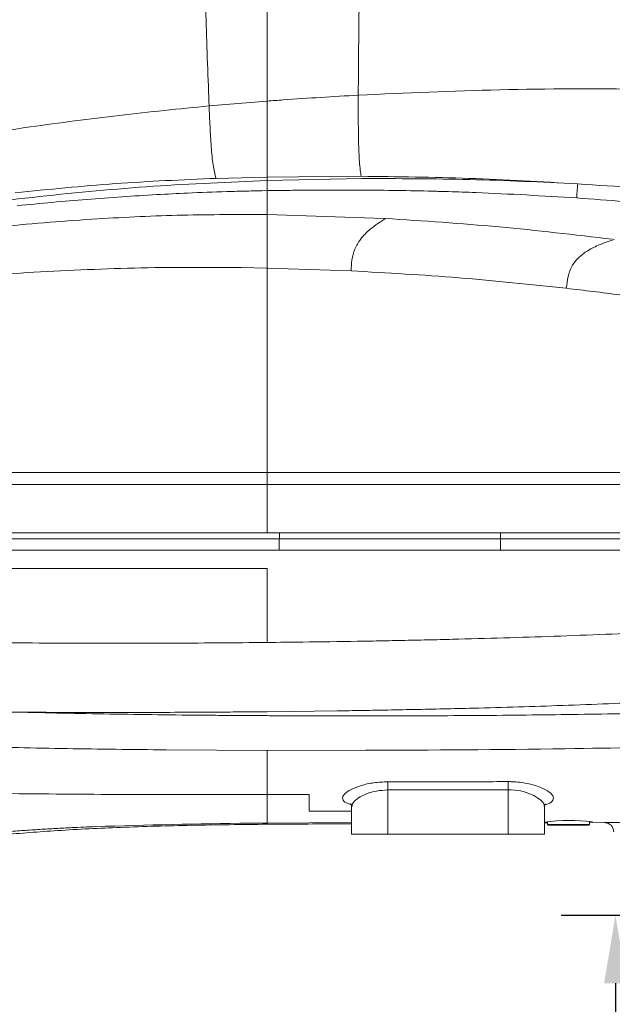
# Model space of a CAD drawing. Header units: millimetres. Extents: x -33 to 2421, y -2345 to -563.
# Tile 22 of 31: x 423 to 522, y -1218 to -1055. Entities that reach past the tile are written whole.
import ezdxf

# ---------------------------------------------------------------- set-up
doc = ezdxf.new("R2010")
doc.units = ezdxf.units.MM
doc.header["$LTSCALE"] = 0.3175
doc.layers.add('1轮廓实线层', color=7, linetype='Continuous', lineweight=18)
doc.layers.add('7标注层', color=4, linetype='Continuous', lineweight=13)
doc.styles.add('标准汉字', font='gbenor.shx', dxfattribs={"bigfont": 'gbcbig.shx'})
doc.dimstyles.new('M1：4.5', dxfattribs={"dimscale": 4.5, "dimtxt": 3.5, "dimasz": 2.5, "dimexe": 2, "dimexo": 0, "dimgap": 1.5, "dimtad": 1, "dimdec": 3, "dimdsep": 46, "dimtxsty": '标准汉字', "dimcen": 5, "dimdle": 5, "dimclrd": 1, "dimclre": 1, "dimclrt": 256, "dimadec": 3, "dimazin": 2, "dimtfac": 1, "dimtdec": 3, "dimtmove": 0, "dimatfit": 3, "dimfxl": 1, "dimtolj": 1, "dimarcsym": 0})

# ---------------------------------------------------------------- blocks, each defined once
blk = doc.blocks.new('*D7')
at = {"layer": '7标注层', "color": 1, "lineweight": -2, "transparency": 16777216}
for p, q in [((560.96, -1203.5), (513.13, -1203.5)), ((522.13, -1214.75), (522.13, -1242.25)), ((560.96, -1253.5), (513.13, -1253.5))]:
    blk.add_line(p, q, dxfattribs=at)
at = {"layer": '7标注层', "color": 1, "lineweight": 20, "transparency": 16777216}
for points in [[(520.25, -1214.75), (524, -1214.75), (522.13, -1203.5)], [(520.25, -1242.25), (524, -1242.25), (522.13, -1253.5)]]:
    blk.add_solid(points, dxfattribs=at)
at = {"layer": 'Defpoints', "color": 0, "lineweight": 20, "transparency": 16777216}
for p in [(560.96, -1203.5), (522.13, -1253.5), (560.96, -1253.5)]:
    blk.add_point(p, dxfattribs=at)
at = {"layer": '7标注层', "lineweight": 18, "transparency": 16777216, "insert": (507.5, -1228.5), "char_height": 15.75, "attachment_point": 5, "rotation": 90, "style": '标准汉字'}
blk.add_mtext('\\A1;50', dxfattribs=at)

msp = doc.modelspace()

# ---------------------------------------------------------------- linework, layer by layer
at = {"layer": '1轮廓实线层', "lineweight": 18}
for p, q in [((464.3354, -1038.0312), (464.3354, -1068.3438)), ((454.6754, -1069.1574), (464.3354, -1068.3438)), ((464.3354, -1068.3437), (464.3354, -1080.964)), ((455.8204, -1081.1697), (464.3355, -1080.964)), ((480.0038, -1081.2152), (464.3354, -1081.53)), ((464.3354, -1081.53), (464.3354, -1083.2095)), ((464.3355, -1080.964), (479.9297, -1080.8109)), ((464.3354, -1083.2095), (463.4162, -1083.2252)), ((464.3354, -1083.2097), (464.3354, -1087.1749)), ((464.3354, -1087.1749), (464.3354, -1096.053)), ((483.6985, -1087.8178), (464.3354, -1087.1749)), ((483.9489, -1087.8319), (483.6987, -1087.8178)), ((464.3354, -1096.053), (460.0791, -1095.9792)), ((464.3354, -1096.0529), (464.3354, -1129.9974)), ((478.2469, -1096.529), (464.3354, -1096.053)), ((464.3354, -1131.9973), (464.3354, -1129.9973)), ((464.3354, -1139.9973), (464.3354, -1131.9973)), ((466.345, -1139.9973), (466.345, -1140.9973)), ((503.0402, -1139.9973), (503.0402, -1140.9973)), ((466.3256, -1140.9973), (466.3256, -1142.8973)), ((503.0458, -1140.9973), (503.0458, -1142.8973)), ((466.3256, -1142.8973), (503.0458, -1142.8973)), ((464.3354, -1145.8973), (464.3354, -1158.1987)), ((462.3922, -1158.2183), (464.3354, -1158.1997)), ((464.3354, -1158.1987), (464.3354, -1158.1997)), ((464.3354, -1169.6901), (475.9942, -1169.5497)), ((447.5695, -1176.0218), (464.3354, -1176.1061)), ((464.3354, -1176.1066), (480.6587, -1176.1031)), ((464.3354, -1176.1066), (464.3354, -1183.428)), ((504.3362, -1182.6549), (484.3362, -1182.6807)), ((484.3362, -1182.6807), (484.3362, -1189.9973)), ((504.3362, -1182.6549), (504.3362, -1189.9973)), ((471.2732, -1183.4264), (464.3354, -1183.4281)), ((471.2732, -1183.4264), (471.2732, -1183.4541)), ((471.2732, -1183.4541), (471.2732, -1186.2062)), ((478.3362, -1186.2129), (471.2732, -1186.2062)), ((478.3362, -1185.4566), (478.3362, -1189.9973)), ((510.3362, -1189.9973), (510.3362, -1185.4571)), ((478.3362, -1188.0938), (464.3354, -1188.1679)), ((510.8362, -1187.9336), (510.8362, -1188.3973)), ((517.8362, -1188.3973), (517.8362, -1187.9054)), ((464.3354, -1188.1678), (464.3354, -1188.3602)), ((464.3354, -1188.3669), (464.3354, -1188.3601)), ((464.3354, -1188.3671), (464.3354, -1188.3602)), ((464.3354, -1188.3729), (465.9931, -1188.3627)), ((464.3354, -1188.3729), (464.3354, -1188.3669)), ((510.3362, -1188.16), (510.8362, -1188.1573)), ((510.8362, -1188.3973), (517.8362, -1188.3973)), ((517.7362, -1188.4973), (510.9362, -1188.4973)), ((517.8362, -1188.12), (520.3272, -1188.1068)), ((484.3362, -1189.9973), (478.3362, -1189.9973)), ((504.3362, -1189.9973), (484.3362, -1189.9973)), ((510.3362, -1189.9973), (504.3362, -1189.9973))]:
    msp.add_line(p, q, dxfattribs=at)
for points in [[(484.335, -1181.3243), (484.3351, -1181.428), (484.3353, -1181.5565), (484.3354, -1181.7075), (484.3355, -1181.8778), (484.3357, -1182.0641), (484.3358, -1182.2627), (484.336, -1182.4696), (484.3362, -1182.6807)], [(504.3333, -1181.3), (504.3335, -1181.4038), (504.3338, -1181.5324), (504.3341, -1181.6833), (504.3345, -1181.8534), (504.3349, -1182.0395), (504.3353, -1182.2377), (504.3358, -1182.4442), (504.3362, -1182.6549)]]:
    msp.add_lwpolyline(points, dxfattribs=at)
for centre, radius, start, end in [((514.5062, -1222.9857), 35.2287, 83.758499, 96.718242), ((510.9362, -1188.3973), 0.1, 180, 270), ((517.7362, -1188.3973), 0.1, 270, 0)]:
    msp.add_arc(centre, radius, start, end, dxfattribs=at)
for points, knots in [([(479.8741, -1035.8353), (479.8339, -1038.0713), (479.7488, -1042.8142), (479.6191, -1050.3365), (479.4861, -1058.6521), (479.4529, -1064.3775), (479.4356, -1067.3599)], [0, 0, 0, 0, 33386.6743665, 70821.33389537, 112621.72680115, 158069.17464112, 158069.17464112, 158069.17464112, 158069.17464112]), ([(302.0541, -1110.5665), (303.023, -1108.961), (304.9658, -1105.7416), (308.4673, -1101.2924), (313.3078, -1095.9413), (319.8372, -1090.0144), (328.1934, -1083.8072), (337.0369, -1078.1751), (346.186, -1072.9437), (357.6593, -1066.9706), (371.6908, -1060.6676), (388.4665, -1054.4495), (405.7997, -1049.1546), (424.2359, -1044.5328), (443.7816, -1040.4742), (457.4365, -1038.2943), (464.3353, -1037.193)], [0, 0, 0, 0, 15528.23767935, 31136.6593889, 46866.71657338, 75327.11148142, 104027.63942488, 132969.10479542, 162032.09103524, 191164.70678452, 239896.36495667, 289089.20749929, 338926.65559116, 389563.11757496, 446052.38850287, 503734.12369023, 503734.12369023, 503734.12369023, 503734.12369023]), ([(323.1535, -1089.502), (326.1753, -1087.2425), (332.2374, -1082.7097), (342.0018, -1076.8039), (352.0712, -1071.293), (362.4449, -1066.1766), (373.1179, -1061.5012), (385.9192, -1056.5814), (400.9379, -1051.6545), (418.216, -1046.9589), (435.8006, -1042.9604), (447.6704, -1040.8278), (453.6204, -1039.7588)], [0, 0, 0, 0, 29401.57805262, 58984.0001299, 88773.88497438, 118777.65524601, 148997.93241949, 179434.05339177, 225461.2518034, 271894.73576414, 318651.17542289, 365646.85336252, 365646.85336252, 365646.85336252, 365646.85336252]), ([(453.6204, -1039.7588), (453.6956, -1041.7473), (453.8535, -1045.9243), (454.0785, -1052.4495), (454.3136, -1059.4898), (454.4907, -1064.3006), (454.5822, -1066.7856)], [0, 0, 0, 0, 34513.00136257, 72497.53004659, 113915.40923411, 158169.33414524, 158169.33414524, 158169.33414524, 158169.33414524]), ([(454.5822, -1066.7856), (454.5974, -1067.1803), (454.628, -1067.9723), (454.6596, -1068.7616), (454.6754, -1069.1574)], [0, 0, 0, 0, 44398.10169852, 89081.57510883, 89081.57510883, 89081.57510883, 89081.57510883]), ([(479.4356, -1067.3599), (487.2675, -1067.0106), (503.0398, -1066.3072), (526.859, -1066.2562), (550.6836, -1066.8905), (566.5105, -1068.1705), (574.3354, -1068.8033)], [0, 0, 0, 0, 39026.25616871, 78592.98148318, 118549.3986935, 157621.72296286, 157621.72296286, 157621.72296286, 157621.72296286]), ([(464.3354, -1068.3438), (465.2184, -1068.2772), (470.2481, -1067.8975), (475.2839, -1067.6031), (479.4356, -1067.3604)], [0, 0, 0, 0, 15631.72575642, 89034.86596629, 89034.86596629, 89034.86596629, 89034.86596629]), ([(479.4354, -1067.3603), (479.4343, -1068.6568), (479.4321, -1071.2604), (479.4715, -1075.0573), (479.5891, -1077.9412), (479.7556, -1079.8281), (479.8741, -1080.4951), (479.932, -1080.8208)], [0, 0, 0, 0, 47478.90636388, 95351.65407782, 142172.39423292, 164755.90930382, 186309.85856212, 186309.85856212, 186309.85856212, 186309.85856212]), ([(424.9877, -1072.6226), (429.9153, -1071.9545), (439.7883, -1070.6159), (449.707, -1069.6442), (454.6754, -1069.1574)], [0, 0, 0, 0, 44464.88462787, 89091.13165586, 89091.13165586, 89091.13165586, 89091.13165586]), ([(455.8202, -1081.1694), (455.6503, -1080.4684), (455.3007, -1079.0262), (455.0151, -1075.9259), (454.8199, -1072.601), (454.7235, -1070.3027), (454.6754, -1069.1575)], [0, 0, 0, 0, 37464.15619091, 77073.21134565, 117618.57010099, 157881.98021651, 157881.98021651, 157881.98021651, 157881.98021651]), ([(350.5922, -1090.7306), (354.495, -1089.2394), (362.3354, -1086.2437), (374.4729, -1082.6601), (388.9263, -1079.016), (405.7718, -1075.555), (418.5631, -1073.603), (424.9877, -1072.6226)], [0, 0, 0, 0, 30516.01618838, 61305.71475631, 92352.05294095, 139347.09937648, 186768.27556428, 186768.27556428, 186768.27556428, 186768.27556428]), ([(464.3354, -1081.53), (458.021, -1081.7975), (445.392, -1082.3327), (426.5083, -1084.0825), (409.97, -1086.1899), (395.7789, -1088.5195), (383.9142, -1090.8505), (372.142, -1093.6161), (360.5105, -1096.9127), (349.0454, -1100.7765), (341.6662, -1104.0158), (337.9767, -1105.6354)], [0, 0, 0, 0, 47515.683978, 95032.39958605, 142548.52461567, 172853.75925966, 203158.35616288, 233462.49581269, 263766.54444779, 294067.75794255, 324367.12720679, 324367.12720679, 324367.12720679, 324367.12720679]), ([(422.5007, -1083.5588), (428.0313, -1083.0027), (439.1147, -1081.8881), (450.2442, -1081.4093), (455.8202, -1081.1694)], [0, 0, 0, 0, 44420.16168491, 89020.41011951, 89020.41011951, 89020.41011951, 89020.41011951]), ([(464.3354, -1080.9535), (464.3359, -1081.0386), (464.3369, -1081.2106), (464.3359, -1081.4226), (464.3354, -1081.5298)], [0, 0, 0, 0, 44013.05078828, 88972.29160875, 88972.29160875, 88972.29160875, 88972.29160875]), ([(479.932, -1080.8208), (485.892, -1080.8933), (497.8796, -1081.0391), (509.8468, -1081.7367), (515.8641, -1082.0875)], [0, 0, 0, 0, 44180.73282306, 88862.59794816, 88862.59794816, 88862.59794816, 88862.59794816]), ([(515.8642, -1082.0871), (509.891, -1081.7953), (497.9447, -1081.2118), (485.9841, -1081.2141), (480.0038, -1081.2152)], [0, 0, 0, 0, 44443.64460626, 88887.93170276, 88887.93170276, 88887.93170276, 88887.93170276]), ([(457.6056, -1083.363), (455.441, -1083.4373), (451.5682, -1083.5702), (447.6988, -1083.7785), (445.9922, -1083.8704)], [0, 0, 0, 0, 49744.08266379, 88996.30590799, 88996.30590799, 88996.30590799, 88996.30590799]), ([(463.4162, -1083.2252), (462.6077, -1083.2405), (460.6707, -1083.2771), (458.734, -1083.3314), (457.6056, -1083.363)], [0, 0, 0, 0, 37133.64495506, 88971.01420174, 88971.01420174, 88971.01420174, 88971.01420174]), ([(469.2283, -1083.1454), (468.2596, -1083.1559), (466.6286, -1083.1736), (464.9976, -1083.1991), (464.3354, -1083.2095)], [0, 0, 0, 0, 52833.49017697, 88955.39153295, 88955.39153295, 88955.39153295, 88955.39153295]), ([(480.8525, -1083.1238), (478.9151, -1083.1145), (475.0404, -1083.0959), (471.1657, -1083.1289), (469.2283, -1083.1454)], [0, 0, 0, 0, 44466.88706985, 88934.17179743, 88934.17179743, 88934.17179743, 88934.17179743]), ([(492.4751, -1083.3179), (490.5383, -1083.2708), (486.6646, -1083.1765), (482.7898, -1083.1414), (480.8525, -1083.1238)], [0, 0, 0, 0, 44450.85582384, 88901.59161335, 88901.59161335, 88901.59161335, 88901.59161335]), ([(515.696, -1084.4141), (510.1244, -1084.0818), (503.0435, -1083.6594), (495.5194, -1083.4049), (493.3522, -1083.3417), (492.6962, -1083.3239), (492.4751, -1083.3179)], [0, 0, 0, 0, 113505.00468744, 144250.35013543, 153099.19615186, 157596.56147055, 157596.56147055, 157596.56147055, 157596.56147055]), ([(515.696, -1084.4141), (515.7302, -1083.9453), (515.7814, -1083.2426), (515.8394, -1082.4662), (515.856, -1082.2115), (515.8642, -1082.0872)], [0, 0, 0, 0, 59378.6617227, 89019.17102078, 117301.89070664, 117301.89070664, 117301.89070664, 117301.89070664]), ([(574.3355, -1088.1115), (567.8674, -1087.1893), (554.9313, -1085.3449), (535.4239, -1083.3707), (522.3841, -1082.5146), (515.8642, -1082.0866)], [0, 0, 0, 0, 39057.96551719, 78116.61661877, 117175.22320981, 117175.22320981, 117175.22320981, 117175.22320981]), ([(445.9922, -1083.8704), (442.1243, -1084.1087), (434.3884, -1084.5853), (426.6739, -1085.3318), (422.8166, -1085.7051)], [0, 0, 0, 0, 44519.74614819, 89039.99442251, 89039.99442251, 89039.99442251, 89039.99442251]), ([(547.1691, -1087.3421), (541.9332, -1086.7522), (531.4613, -1085.5725), (520.9511, -1084.8003), (515.696, -1084.4141)], [0, 0, 0, 0, 44384.20215511, 88767.90884982, 88767.90884982, 88767.90884982, 88767.90884982]), ([(464.3354, -1087.1749), (459.6389, -1087.1748), (450.246, -1087.1746), (435.5804, -1087.8482), (420.3639, -1089.0655), (404.609, -1090.8708), (394.1919, -1092.652), (388.9834, -1093.5425)], [0, 0, 0, 0, 34677.46409516, 69354.02492251, 108370.42427281, 147385.59386135, 186399.66738178, 186399.66738178, 186399.66738178, 186399.66738178]), ([(483.9489, -1087.8319), (483.0821, -1088.3929), (481.5523, -1089.3832), (479.8281, -1091.1212), (478.7859, -1092.8832), (478.34, -1094.692), (478.2775, -1095.9258), (478.2469, -1096.529)], [0, 0, 0, 0, 51256.75528052, 90470.73608071, 122097.22482247, 154803.05398605, 186092.49950972, 186092.49950972, 186092.49950972, 186092.49950972]), ([(521.6099, -1091.2726), (515.3484, -1090.5346), (502.8251, -1089.0584), (490.2411, -1088.2407), (483.9489, -1087.8319)], [0, 0, 0, 0, 44411.75758751, 88825.83620235, 88825.83620235, 88825.83620235, 88825.83620235]), ([(521.9212, -1091.3122), (521.0252, -1091.6088), (519.4225, -1092.1395), (517.3959, -1093.1888), (515.9513, -1094.3105), (514.8466, -1095.698), (514.2089, -1097.4309), (514.0531, -1098.7572), (513.9762, -1099.4112)], [0, 0, 0, 0, 50995.07101059, 91220.43623245, 123493.19008002, 150693.57937831, 188885.77093271, 226028.2388895, 226028.2388895, 226028.2388895, 226028.2388895]), ([(460.0791, -1095.9792), (454.1397, -1095.946), (442.2611, -1095.8796), (430.3982, -1096.5024), (424.4668, -1096.8138)], [0, 0, 0, 0, 44475.51108215, 88950.0776275, 88950.0776275, 88950.0776275, 88950.0776275]), ([(513.9762, -1099.4112), (508.0359, -1098.7813), (496.1549, -1097.5217), (484.2254, -1096.8603), (478.2606, -1096.5296)], [0, 0, 0, 0, 44394.62897654, 88791.13357032, 88791.13357032, 88791.13357032, 88791.13357032]), ([(424.4668, -1096.8138), (421.468, -1097.0234), (415.4705, -1097.4427), (409.4939, -1098.0957), (406.5057, -1098.4222)], [0, 0, 0, 0, 44506.13282449, 89011.05457211, 89011.05457211, 89011.05457211, 89011.05457211]), ([(531.7264, -1101.781), (528.7737, -1101.3437), (522.8683, -1100.4691), (516.9402, -1099.7638), (513.9762, -1099.4112)], [0, 0, 0, 0, 44348.1477143, 88695.64411509, 88695.64411509, 88695.64411509, 88695.64411509]), ([(464.3354, -1129.9973), (454.647, -1129.9973), (435.2701, -1129.9973), (406.2077, -1129.9973), (377.1529, -1129.9973), (348.106, -1129.9973), (328.7786, -1129.9973), (319.1151, -1129.9972)], [0, 0, 0, 0, 37207.46434914, 74415.09369417, 111622.43877519, 148829.58346276, 186035.41428151, 186035.41428151, 186035.41428151, 186035.41428151]), ([(574.3354, -1129.9973), (562.4252, -1129.9973), (538.6047, -1129.9973), (502.8601, -1129.9973), (478.1039, -1129.9973), (465.2625, -1129.9973), (464.3354, -1129.9973)], [0, 0, 0, 0, 51018.6174344, 102037.81731643, 153056.92408798, 157027.1003372, 157027.1003372, 157027.1003372, 157027.1003372]), ([(464.3354, -1131.9973), (454.6224, -1131.9973), (434.948, -1131.9973), (405.5097, -1131.9973), (376.0416, -1131.9973), (347.0019, -1131.9973), (327.7585, -1131.9973), (318.241, -1131.9973)], [0, 0, 0, 0, 37074.45782437, 75097.4243787, 112376.54448925, 149593.99151291, 186013.53858108, 186013.53858108, 186013.53858108, 186013.53858108]), ([(574.3354, -1131.9973), (562.1161, -1131.9973), (537.6776, -1131.9973), (501.0057, -1131.9973), (476.5588, -1131.9973), (464.3354, -1131.9973)], [0, 0, 0, 0, 38958.5061665, 77917.42860142, 116876.73702263, 116876.73702263, 116876.73702263, 116876.73702263]), ([(464.3354, -1139.9973), (454.558, -1139.9973), (434.8206, -1139.9973), (405.3691, -1139.9973), (375.9497, -1139.9973), (346.9729, -1139.9973), (327.7427, -1139.9973), (318.241, -1139.9973)], [0, 0, 0, 0, 37299.55459581, 75295.66329464, 112364.68703099, 149570.6141992, 185909.78860812, 185909.78860812, 185909.78860812, 185909.78860812]), ([(574.3354, -1139.9973), (571.1879, -1139.9973), (564.7675, -1139.9973), (554.9467, -1139.9973), (544.7485, -1139.9973), (534.1726, -1139.9973), (523.5425, -1139.9973), (512.4195, -1139.9973), (500.8198, -1139.9973), (488.6433, -1139.9973), (476.4452, -1139.9973), (468.3751, -1139.9973), (464.3354, -1139.9973)], [0, 0, 0, 0, 31081.62101374, 63401.31504305, 96960.16378195, 131758.76222383, 167797.9199826, 201886.04016193, 241545.28819911, 282288.56201385, 322068.44134007, 361941.45829176, 361941.45829176, 361941.45829176, 361941.45829176]), ([(374.5412, -1140.9973), (377.7432, -1140.9973), (384.2789, -1140.9973), (394.2819, -1140.9973), (404.6814, -1140.9973), (415.2241, -1140.9973), (425.6474, -1140.9973), (435.8588, -1140.9973), (445.8743, -1140.9973), (456.0431, -1140.9973), (462.8252, -1140.9973), (466.3256, -1140.9973)], [0, 0, 0, 0, 33824.59730401, 69040.60300246, 105648.69758658, 143649.37760218, 180367.21441359, 215708.24149364, 251465.86365053, 286112.27460951, 323068.80321207, 323068.80321207, 323068.80321207, 323068.80321207]), ([(466.3256, -1140.9973), (468.1872, -1140.9973), (471.7953, -1140.9973), (477.0348, -1140.9973), (482.0725, -1140.9973), (488.1167, -1140.9973), (495.1174, -1140.9973), (500.458, -1140.9973), (503.0458, -1140.9973)], [0, 0, 0, 0, 34301.2846568, 66480.8155598, 96538.24600593, 127123.06531621, 177846.17201964, 225525.31196744, 225525.31196744, 225525.31196744, 225525.31196744]), ([(503.0458, -1140.9973), (508.0413, -1140.9973), (518.2546, -1140.9973), (533.6845, -1140.9973), (549.3773, -1140.9973), (563.9099, -1140.9973), (577.1961, -1140.9973), (589.2089, -1140.9973), (601.1704, -1140.9973), (609.1461, -1140.9973), (613.146, -1140.9973)], [0, 0, 0, 0, 39896.08868486, 81566.7132869, 123234.13486249, 165237.03537334, 197652.95251064, 229381.62156646, 261246.60069834, 293305.02451104, 293305.02451104, 293305.02451104, 293305.02451104]), ([(374.5412, -1142.8973), (378.6485, -1142.8973), (387.0776, -1142.8973), (400.0458, -1142.8973), (413.3581, -1142.8973), (426.7447, -1142.8973), (439.8683, -1142.8973), (453.0436, -1142.8973), (461.822, -1142.8973), (466.3256, -1142.8973)], [0, 0, 0, 0, 34165.4710084, 70113.77320617, 107845.80174931, 144860.9208129, 181417.54572695, 216956.46546188, 254397.24823273, 254397.24823273, 254397.24823273, 254397.24823273]), ([(503.0458, -1142.8973), (509.0246, -1142.8973), (521.1913, -1142.8973), (539.5529, -1142.8973), (558.1953, -1142.8973), (576.7049, -1142.8973), (595.0581, -1142.8973), (607.1222, -1142.8973), (613.146, -1142.8973)], [0, 0, 0, 0, 36624.04125181, 74527.65801107, 112483.81205264, 150834.17379695, 187950.99694369, 224966.22410039, 224966.22410039, 224966.22410039, 224966.22410039]), ([(464.3354, -1145.8973), (457.005, -1145.8973), (438.1668, -1145.8973), (407.821, -1145.8973), (380.3714, -1145.8973), (359.9764, -1145.8973), (346.6481, -1145.8973), (333.3319, -1145.8973), (324.5343, -1145.8973), (320.1384, -1145.8973)], [0, 0, 0, 0, 38778.85412587, 99656.80778937, 160535.53291917, 184051.70398983, 207584.6184862, 231080.22956364, 254545.61496384, 254545.61496384, 254545.61496384, 254545.61496384]), ([(512.9941, -1157.1338), (515.8586, -1157.0268), (521.4783, -1156.8168), (527.0958, -1156.5535), (529.8499, -1156.4245)], [0, 0, 0, 0, 45027.03793319, 88336.26288516, 88336.26288516, 88336.26288516, 88336.26288516]), ([(411.7488, -1158.1474), (414.4704, -1158.183), (420.0939, -1158.2566), (425.7178, -1158.2893), (428.62, -1158.3061)], [0, 0, 0, 0, 42882.80417226, 88607.38060428, 88607.38060428, 88607.38060428, 88607.38060428]), ([(428.62, -1158.3061), (431.3909, -1158.3166), (437.0245, -1158.3379), (442.6582, -1158.3266), (445.5209, -1158.3209)], [0, 0, 0, 0, 43558.98394803, 88559.76588099, 88559.76588099, 88559.76588099, 88559.76588099]), ([(445.5209, -1158.3209), (448.3236, -1158.3106), (453.9474, -1158.2898), (459.5711, -1158.2422), (462.3922, -1158.2183)], [0, 0, 0, 0, 44111.62715893, 88513.13155084, 88513.13155084, 88513.13155084, 88513.13155084]), ([(464.3354, -1158.1997), (466.2993, -1158.1793), (471.2743, -1158.1274), (476.2489, -1158.0502), (479.2597, -1158.0035)], [0, 0, 0, 0, 34924.54025911, 88468.33719089, 88468.33719089, 88468.33719089, 88468.33719089]), ([(479.2597, -1158.0035), (480.6709, -1157.9794), (483.4847, -1157.9313), (486.2983, -1157.874), (487.7007, -1157.8455)], [0, 0, 0, 0, 44354.27665513, 88437.76238167, 88437.76238167, 88437.76238167, 88437.76238167]), ([(487.7007, -1157.8455), (489.124, -1157.815), (491.9344, -1157.7548), (494.7445, -1157.6849), (496.1314, -1157.6504)], [0, 0, 0, 0, 44778.26145174, 88415.57635493, 88415.57635493, 88415.57635493, 88415.57635493]), ([(496.1314, -1157.6504), (498.9722, -1157.5746), (504.5938, -1157.4244), (510.214, -1157.23), (512.9941, -1157.1338)], [0, 0, 0, 0, 44661.07132647, 88378.85978967, 88378.85978967, 88378.85978967, 88378.85978967]), ([(513.4022, -1168.6534), (515.9325, -1168.5628), (520.904, -1168.3847), (525.8737, -1168.1671), (528.314, -1168.0602)], [0, 0, 0, 0, 44922.99719298, 88266.72241256, 88266.72241256, 88266.72241256, 88266.72241256]), ([(402.3774, -1169.5118), (405.8303, -1169.5714), (412.9192, -1169.6937), (420.0089, -1169.7482), (423.6454, -1169.7761)], [0, 0, 0, 0, 43133.37762672, 88554.08798698, 88554.08798698, 88554.08798698, 88554.08798698]), ([(423.6454, -1169.7761), (427.9114, -1169.7965), (436.6365, -1169.8382), (445.3616, -1169.8083), (449.8207, -1169.793)], [0, 0, 0, 0, 43263.13230362, 88485.07009987, 88485.07009987, 88485.07009987, 88485.07009987]), ([(423.6454, -1169.7761), (426.2067, -1169.8371), (431.3786, -1169.9602), (439.2105, -1170.0997), (447.1884, -1170.2133), (452.5555, -1170.2636), (455.2631, -1170.2889)], [0, 0, 0, 0, 38142.39516678, 77016.97228815, 116612.9155447, 156922.65926695, 156922.65926695, 156922.65926695, 156922.65926695]), ([(449.8207, -1169.793), (449.8382, -1169.793), (449.8673, -1169.7928), (449.9082, -1169.7926), (449.9435, -1169.7925), (449.9671, -1169.7924), (449.979, -1169.7923)], [0, 0, 0, 0, 51968.28816557, 86544.78497972, 121593.9519035, 156879.08084092, 156879.08084092, 156879.08084092, 156879.08084092]), ([(454.979, -1169.7648), (454.5616, -1169.7671), (453.7273, -1169.7717), (452.4765, -1169.7786), (451.2273, -1169.7855), (450.3949, -1169.79), (449.979, -1169.7923)], [0, 0, 0, 0, 39285.71378037, 78525.58182315, 117719.60033393, 156865.898203, 156865.898203, 156865.898203, 156865.898203]), ([(454.979, -1169.7648), (456.0452, -1169.7577), (457.7983, -1169.7461), (460.2355, -1169.7268), (462.288, -1169.7093), (463.6538, -1169.6963), (464.3354, -1169.6899)], [0, 0, 0, 0, 53614.36041133, 88149.0870952, 122554.2345328, 156827.3419425, 156827.3419425, 156827.3419425, 156827.3419425]), ([(475.9942, -1169.5497), (477.2863, -1169.5303), (479.8648, -1169.4918), (484.0984, -1169.4189), (488.679, -1169.3307), (493.5969, -1169.2245), (496.8595, -1169.1431), (498.4832, -1169.1026)], [0, 0, 0, 0, 31891.38271723, 63639.6126396, 104493.53924216, 144954.45308038, 185038.93024076, 185038.93024076, 185038.93024076, 185038.93024076]), ([(487.05, -1170.3773), (489.8181, -1170.3684), (495.2747, -1170.3508), (503.3375, -1170.2916), (511.1544, -1170.2111), (516.2825, -1170.1339), (518.8046, -1170.0959)], [0, 0, 0, 0, 40950.38803499, 80724.70168171, 119287.17882005, 156605.77947591, 156605.77947591, 156605.77947591, 156605.77947591]), ([(498.4832, -1169.1026), (500.9943, -1169.0354), (505.9679, -1168.9022), (510.9403, -1168.7358), (513.4022, -1168.6534)], [0, 0, 0, 0, 44582.36166353, 88304.5184607, 88304.5184607, 88304.5184607, 88304.5184607]), ([(518.8046, -1170.0959), (521.4612, -1170.0496), (526.7561, -1169.9574), (533.6236, -1169.8026), (537.8343, -1169.691), (539.4075, -1169.6493)], [0, 0, 0, 0, 45071.64185592, 89832.77201612, 116530.23466439, 116530.23466439, 116530.23466439, 116530.23466439]), ([(455.2631, -1170.2889), (456.5339, -1170.2989), (459.1106, -1170.3192), (462.1347, -1170.3373), (463.888, -1170.3461), (464.3354, -1170.3484)], [0, 0, 0, 0, 49074.2181482, 99505.72464264, 116779.59186853, 116779.59186853, 116779.59186853, 116779.59186853]), ([(464.3354, -1170.3484), (465.2294, -1170.3525), (467.5002, -1170.363), (469.7711, -1170.3698), (471.148, -1170.3739)], [0, 0, 0, 0, 34803.60599923, 88405.72371198, 88405.72371198, 88405.72371198, 88405.72371198]), ([(471.148, -1170.3739), (472.4863, -1170.377), (475.1544, -1170.3832), (479.1433, -1170.3863), (483.1057, -1170.3851), (485.7383, -1170.3799), (487.05, -1170.3773)], [0, 0, 0, 0, 39570.33295961, 78886.21314383, 117940.38029034, 156726.17538952, 156726.17538952, 156726.17538952, 156726.17538952]), ([(398.4146, -1174.9059), (403.8756, -1175.1053), (414.7723, -1175.5032), (425.6747, -1175.712), (431.1133, -1175.8161)], [0, 0, 0, 0, 44355.65181283, 88507.53453729, 88507.53453729, 88507.53453729, 88507.53453729]), ([(431.1133, -1175.8161), (433.8016, -1175.8583), (439.2867, -1175.9445), (444.7723, -1175.9957), (447.5695, -1176.0218)], [0, 0, 0, 0, 43346.26609204, 88444.06715635, 88444.06715635, 88444.06715635, 88444.06715635]), ([(480.6587, -1176.1031), (491.7105, -1176.0562), (510.7807, -1175.9753), (529.8424, -1175.5437), (537.8572, -1175.3622)], [0, 0, 0, 0, 51129.65747501, 88224.6761534, 88224.6761534, 88224.6761534, 88224.6761534]), ([(478.2445, -1185.0802), (477.9781, -1185.0012), (477.1696, -1184.7614), (476.7209, -1184.1812), (476.9783, -1183.4058), (478.1192, -1182.6039), (479.8464, -1181.9229), (481.9719, -1181.427), (483.545, -1181.3586), (484.335, -1181.3243)], [0, 0, 0, 0, 20326.04524295, 61684.78016163, 103284.74671493, 143476.26957285, 180893.34174956, 216879.2981606, 253193.3920142, 253193.3920142, 253193.3920142, 253193.3920142]), ([(484.335, -1181.3243), (485.335, -1181.3235), (490.335, -1181.3194), (497.0011, -1181.3138), (502.6672, -1181.3031), (504.3333, -1181.3)], [0, 0, 0, 0, 17487.1134224, 87434.89018862, 116569.63516403, 116569.63516403, 116569.63516403, 116569.63516403]), ([(504.3333, -1181.3), (504.5426, -1181.302), (505.6079, -1181.3125), (507.5545, -1181.55), (509.749, -1182.1982), (511.2699, -1183.0231), (511.9591, -1183.8468), (511.7058, -1184.5458), (511.1202, -1184.9824), (510.4807, -1185.1302), (510.4126, -1185.1459)], [0, 0, 0, 0, 11081.53965177, 56385.5633049, 104415.61861649, 152276.39991506, 198660.37598775, 243651.0640929, 287660.79082612, 292901.92731648, 292901.92731648, 292901.92731648, 292901.92731648]), ([(464.3354, -1183.4281), (455.1451, -1183.444), (432.7061, -1183.4828), (410.2704, -1183.1461), (397.0236, -1182.9473)], [0, 0, 0, 0, 36221.80550142, 88439.67503259, 88439.67503259, 88439.67503259, 88439.67503259]), ([(484.3362, -1182.6807), (483.7024, -1182.7168), (482.4301, -1182.7894), (480.7274, -1183.3084), (479.3685, -1184.0092), (478.47, -1184.7819), (478.4174, -1185.2499), (478.3934, -1185.4635)], [0, 0, 0, 0, 35491.58520994, 71249.48442935, 109158.65982454, 150322.18044657, 184887.56028954, 184887.56028954, 184887.56028954, 184887.56028954]), ([(510.2725, -1185.4523), (510.291, -1185.3924), (510.3855, -1185.087), (509.853, -1184.4325), (508.6919, -1183.5934), (506.9338, -1182.919), (505.3605, -1182.6679), (504.5038, -1182.657), (504.3362, -1182.6549)], [0, 0, 0, 0, 12315.17350987, 62868.10891055, 114782.88002112, 165932.45957731, 213173.26045817, 224659.18437145, 224659.18437145, 224659.18437145, 224659.18437145]), ([(464.3354, -1188.168), (464.336, -1188.0732), (464.3374, -1187.8849), (464.3365, -1187.385), (464.3349, -1186.7188), (464.3359, -1185.8495), (464.3352, -1184.7738), (464.3353, -1183.8796), (464.3354, -1183.4281)], [0, 0, 0, 0, 37982.13566576, 75471.37707998, 112537.17773546, 150656.51033259, 187424.35041582, 224924.53742778, 224924.53742778, 224924.53742778, 224924.53742778]), ([(478.1492, -1184.9263), (478.1436, -1184.9229), (478.1012, -1184.8966), (478.2772, -1185.0377), (478.3133, -1185.3172), (478.332, -1185.4619)], [0, 0, 0, 0, 7802.82534429, 60233.24411895, 116599.02262906, 116599.02262906, 116599.02262906, 116599.02262906]), ([(510.3586, -1185.4642), (510.3555, -1185.3823), (510.3477, -1185.1718), (510.5241, -1184.9484), (510.5097, -1184.9613), (510.5052, -1184.9654)], [0, 0, 0, 0, 35360.29595178, 90996.63240899, 116482.14435294, 116482.14435294, 116482.14435294, 116482.14435294]), ([(520.3272, -1188.1068), (520.4268, -1188.1045), (520.626, -1188.1), (522.1774, -1188.069), (524.4649, -1188.0288), (526.7996, -1187.9952), (528.2822, -1187.9853), (528.7526, -1187.9822)], [0, 0, 0, 0, 41315.30204014, 82623.45146132, 123963.93723835, 165351.47419414, 184584.18378505, 184584.18378505, 184584.18378505, 184584.18378505]), ([(388.2644, -1195.726), (389.5362, -1195.3416), (392.1919, -1194.5389), (396.4065, -1193.5629), (401.0601, -1192.6371), (406.4297, -1191.7475), (412.9517, -1190.8707), (420.7826, -1190.0493), (429.928, -1189.3523), (440.3902, -1188.8322), (452.0058, -1188.5007), (460.1342, -1188.4184), (464.3355, -1188.3759)], [0, 0, 0, 0, 19395.23599001, 40501.08419475, 61515.40197082, 86431.89632714, 117431.09619533, 154521.70591686, 197725.67747158, 247074.26092101, 302597.42590649, 361995.74340542, 361995.74340542, 361995.74340542, 361995.74340542]), ([(426.5572, -1189.2328), (425.6656, -1189.2895), (423.8823, -1189.4028), (422.1004, -1189.535), (421.2095, -1189.601)], [0, 0, 0, 0, 44207.08134908, 88411.86213337, 88411.86213337, 88411.86213337, 88411.86213337]), ([(431.911, -1188.9354), (431.0184, -1188.9808), (429.2334, -1189.0717), (427.4492, -1189.1791), (426.5572, -1189.2328)], [0, 0, 0, 0, 44202.51306214, 88399.09584321, 88399.09584321, 88399.09584321, 88399.09584321]), ([(435.8222, -1188.758), (435.1702, -1188.7856), (433.8663, -1188.8408), (432.5628, -1188.9039), (431.911, -1188.9354)], [0, 0, 0, 0, 44196.39362508, 88387.31950624, 88387.31950624, 88387.31950624, 88387.31950624]), ([(464.3354, -1188.168), (463.34, -1188.1747), (453.8336, -1188.2388), (444.3304, -1188.5128), (435.8223, -1188.7581)], [0, 0, 0, 0, 9249.65954966, 88336.95723467, 88336.95723467, 88336.95723467, 88336.95723467]), ([(464.3354, -1188.3726), (468.3439, -1188.3487), (473.0089, -1188.3208), (477.679, -1188.2922), (478.3362, -1188.2882)], [0, 0, 0, 0, 75849.034051, 88270.94168685, 88270.94168685, 88270.94168685, 88270.94168685]), ([(521.8362, -1189.6067), (521.8135, -1189.4094), (521.768, -1189.0148), (521.4186, -1188.5178), (520.9195, -1188.1714), (520.5246, -1188.1283), (520.3272, -1188.1068)], [0, 0, 0, 0, 39080.15449637, 78159.2295242, 117240.16232269, 156320.69792656, 156320.69792656, 156320.69792656, 156320.69792656])]:
    msp.add_open_spline(points, degree=3, knots=knots, dxfattribs=at)

# ---------------------------------------------------------------- dimensions: what is measured, and where the dimension line sits
at = {"layer": '7标注层', "lineweight": 18}
dim = msp.add_linear_dim(base=(522.1272, -1253.4973), p1=(560.9622, -1203.4973), p2=(560.9622, -1253.4973), angle=270, dimstyle='M1：4.5', override={"dimsah": 1, "dimtzin": 8}, dxfattribs=at)
dim.commit()
dim.dimension.update_dxf_attribs({"geometry": '*D7', "text_midpoint": (507.5022, -1228.4973)})

doc.saveas('drawing.dxf')
